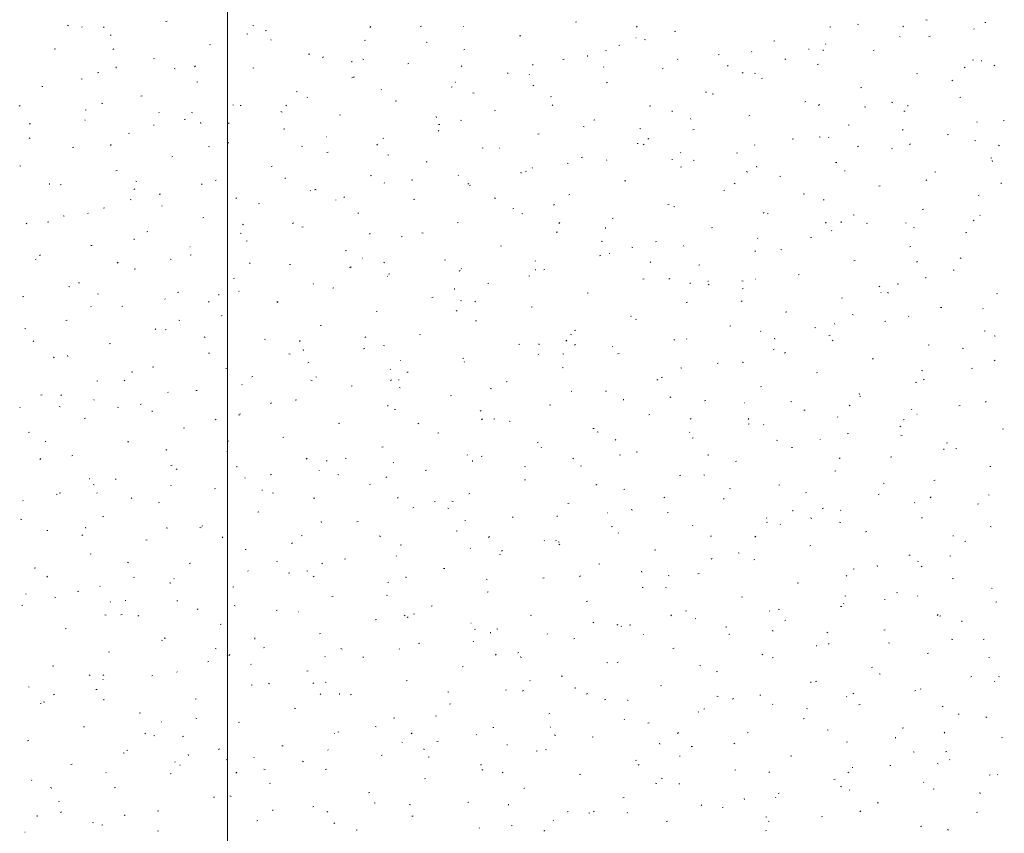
# Model space of a CAD drawing. Extents: x -740 to 300, y 62 to 1112.
# Tile 113 of 187: x -472 to -388, y 904 to 974. Entities that reach past the tile are written whole.
import ezdxf
from ezdxf.lldxf.tags import DXFTag

# ---------------------------------------------------------------- set-up
doc = ezdxf.new("R2010")
doc.units = 0
doc.layers.get('0').update_dxf_attribs({"lineweight": 13})
doc.layers.add('60- 61 allgemeine Ausstattung- 4 Terrassen', color=9, linetype='Continuous', lineweight=9, true_color=0x808080)
doc.layers.add('70 -71 Achsen- 1 Gebäudeachsen', color=7, linetype='STRICHPUNKT2-A06CPVBCL0', lineweight=18)
tags = doc.linetypes.add('STRICHPUNKT2-A06CPVBCL0', pattern=[12.7, 6.35, -3.175, 0, -3.175]).pattern_tags.tags
tags[10:11] = [DXFTag(74, 4), DXFTag(75, 0), DXFTag(340, '0'), DXFTag(46, 0.0), DXFTag(50, 0.0), DXFTag(44, 0.0), DXFTag(45, 0.0)]
tags[8:9] = [DXFTag(74, 4), DXFTag(75, 0), DXFTag(340, '0'), DXFTag(46, 0.0), DXFTag(50, 0.0), DXFTag(44, 0.0), DXFTag(45, 0.0)]
tags[6:7] = [DXFTag(74, 4), DXFTag(75, 0), DXFTag(340, '0'), DXFTag(46, 0.0), DXFTag(50, 0.0), DXFTag(44, 0.0), DXFTag(45, 0.0)]
tags[4:5] = [DXFTag(74, 4), DXFTag(75, 0), DXFTag(340, '0'), DXFTag(46, 0.0), DXFTag(50, 0.0), DXFTag(44, 0.0), DXFTag(45, 0.0)]

# ---------------------------------------------------------------- blocks, each defined once
blk = doc.blocks.new('Referenz-A06CPVBEL0')
at = {"layer": '60- 61 allgemeine Ausstattung- 4 Terrassen', "color": 0}
for p, q in [((-468.024, 973.117), (-467.932, 973.08)), ((-466.759, 972.956), (-466.792, 972.992)), ((-464.871, 972.984), (-464.943, 972.917)), ((-459.601, 973.451), (-459.506, 973.475)), ((-452.191, 973.106), (-452.097, 973.078)), ((-442.1, 973.008), (-442.172, 972.941)), ((-437.864, 973.018), (-437.768, 973.042)), ((-434.212, 973.017), (-434.168, 973.015)), ((-424.608, 973.398), (-424.512, 973.421)), ((-419.329, 973.032), (-419.401, 972.965)), ((-402.87, 972.965), (-402.775, 972.989)), ((-400.502, 973.213), (-400.41, 973.176)), ((-396.557, 973.056), (-396.629, 972.989)), ((-394.646, 973.585), (-394.552, 973.556)), ((-390.531, 972.784), (-390.564, 972.821)), ((-389.614, 973.344), (-389.519, 973.368)), ((-464.376, 972.26), (-464.281, 972.284)), ((-452.694, 972.399), (-452.603, 972.362)), ((-451.12, 972.639), (-451.024, 972.663)), ((-429.383, 972.207), (-429.287, 972.231)), ((-419.449, 972.043), (-419.404, 972.04)), ((-416.127, 972.586), (-416.031, 972.61)), ((-396.862, 972.135), (-396.895, 972.172)), ((-394.389, 972.154), (-394.294, 972.178)), ((-455.895, 971.449), (-455.8, 971.473)), ((-450.626, 971.897), (-450.61, 971.856)), ((-442.639, 971.828), (-442.543, 971.852)), ((-437.365, 971.681), (-437.273, 971.644)), ((-420.902, 971.396), (-420.806, 971.419)), ((-418.712, 971.907), (-418.618, 971.878)), ((-407.646, 971.775), (-407.55, 971.799)), ((-403.193, 971.486), (-403.226, 971.522)), ((-469.151, 971.07), (-469.056, 971.093)), ((-464.069, 971.101), (-464.149, 971.044)), ((-447.414, 970.637), (-447.318, 970.661)), ((-446.137, 970.432), (-446.218, 970.376)), ((-434.158, 971.016), (-434.062, 971.04)), ((-423.571, 970.447), (-423.581, 970.536)), ((-422.035, 970.962), (-421.944, 970.925)), ((-412.421, 970.584), (-412.325, 970.608)), ((-409.524, 970.836), (-409.557, 970.873)), ((-404.685, 971.069), (-404.64, 971.066)), ((-403.427, 970.938), (-403.437, 971.026)), ((-399.164, 970.963), (-399.069, 970.987)), ((-463.86, 969.467), (-463.869, 969.555)), ((-460.67, 970.258), (-460.575, 970.282)), ((-457.085, 969.64), (-457.157, 969.572)), ((-452.189, 969.447), (-452.094, 969.471)), ((-443.716, 969.957), (-443.725, 970.045)), ((-442.779, 970.229), (-442.685, 970.2)), ((-438.933, 969.826), (-438.837, 969.85)), ((-434.313, 969.664), (-434.385, 969.597)), ((-428.205, 969.764), (-428.286, 969.707)), ((-425.677, 970.205), (-425.581, 970.229)), ((-422.187, 969.538), (-422.219, 969.574)), ((-415.855, 970.187), (-415.888, 970.224)), ((-411.542, 969.688), (-411.614, 969.621)), ((-406.705, 970.244), (-406.614, 970.207)), ((-403.94, 969.773), (-403.844, 969.797)), ((-391.376, 969.526), (-391.285, 969.489)), ((-390.683, 970.152), (-390.588, 970.176)), ((-389.921, 970.095), (-389.877, 970.092)), ((-388.771, 969.712), (-388.843, 969.645)), ((-465.445, 969.068), (-465.35, 969.091)), ((-458.898, 969.43), (-458.807, 969.393)), ((-443.708, 968.635), (-443.612, 968.659)), ((-443.568, 968.712), (-443.477, 968.675)), ((-430.452, 969.014), (-430.356, 969.038)), ((-428.518, 968.888), (-428.551, 968.925)), ((-417.196, 969.394), (-417.1, 969.417)), ((-410.274, 969.096), (-410.354, 969.039)), ((-409.3, 969.029), (-409.206, 969)), ((-395.458, 968.961), (-395.363, 968.985)), ((-470.22, 967.877), (-470.125, 967.901)), ((-466.845, 968.551), (-466.751, 968.522)), ((-456.964, 968.256), (-456.869, 968.28)), ((-435.227, 967.824), (-435.131, 967.848)), ((-434.849, 968.239), (-434.882, 968.275)), ((-428.239, 967.994), (-428.148, 967.957)), ((-421.971, 968.203), (-421.875, 968.227)), ((-408.715, 968.582), (-408.619, 968.606)), ((-400.234, 967.771), (-400.138, 967.795)), ((-392.342, 968.427), (-392.422, 968.371)), ((-461.739, 967.066), (-461.644, 967.089)), ((-448.483, 967.445), (-448.388, 967.469)), ((-447.511, 966.94), (-447.544, 966.977)), ((-441.18, 967.59), (-441.213, 967.626)), ((-433.366, 967.351), (-433.272, 967.322)), ((-426.746, 967.012), (-426.65, 967.036)), ((-413.49, 967.392), (-413.394, 967.415)), ((-412.909, 967.275), (-412.818, 967.238)), ((-391.752, 966.959), (-391.657, 966.983)), ((-472.07, 966.271), (-472.142, 966.204)), ((-465.102, 966.461), (-465.01, 966.424)), ((-453.842, 966.291), (-453.875, 966.327)), ((-453.258, 966.254), (-453.163, 966.278)), ((-449.298, 966.295), (-449.37, 966.228)), ((-440.002, 966.633), (-439.906, 966.657)), ((-426.527, 966.32), (-426.599, 966.252)), ((-418.265, 966.201), (-418.169, 966.225)), ((-405.009, 966.58), (-404.913, 966.604)), ((-403.756, 966.344), (-403.828, 966.277)), ((-399.887, 966.151), (-399.793, 966.123)), ((-397.58, 966.557), (-397.488, 966.52)), ((-396.198, 966.207), (-396.208, 966.295)), ((-466.514, 965.875), (-466.419, 965.899)), ((-460.174, 965.641), (-460.206, 965.678)), ((-457.433, 965.673), (-457.339, 965.644)), ((-449.772, 965.743), (-449.681, 965.706)), ((-444.777, 965.443), (-444.682, 965.467)), ((-436.486, 965.226), (-436.496, 965.314)), ((-431.521, 965.822), (-431.425, 965.846)), ((-416.342, 965.717), (-416.352, 965.805)), ((-409.784, 965.39), (-409.688, 965.413)), ((-396.528, 965.769), (-396.432, 965.793)), ((-471.289, 964.685), (-471.194, 964.708)), ((-466.505, 964.992), (-466.538, 965.029)), ((-460.655, 964.576), (-460.611, 964.573)), ((-458.033, 965.064), (-457.938, 965.087)), ((-456.631, 964.736), (-456.64, 964.824)), ((-454.2, 964.787), (-454.28, 964.73)), ((-436.296, 964.631), (-436.2, 964.655)), ((-434.443, 965.025), (-434.351, 964.988)), ((-423.954, 964.473), (-423.86, 964.445)), ((-423.04, 965.01), (-422.944, 965.034)), ((-414.758, 965.15), (-414.742, 965.109)), ((-401.303, 964.578), (-401.207, 964.602)), ((-390.276, 964.821), (-390.309, 964.857)), ((-388.046, 964.957), (-387.951, 964.981)), ((-462.808, 963.873), (-462.713, 963.897)), ((-449.552, 964.252), (-449.457, 964.276)), ((-445.892, 963.602), (-445.847, 963.599)), ((-436.268, 964.118), (-436.348, 964.062)), ((-427.815, 963.82), (-427.719, 963.844)), ((-419.113, 964.306), (-419.022, 964.27)), ((-414.559, 964.199), (-414.463, 964.223)), ((-403.783, 963.588), (-403.692, 963.551)), ((-396.607, 964.171), (-396.64, 964.208)), ((-392.822, 963.767), (-392.726, 963.791)), ((-471.305, 963.493), (-471.214, 963.456)), ((-464.283, 962.927), (-464.355, 962.86)), ((-455.976, 962.774), (-455.885, 962.737)), ((-454.327, 963.062), (-454.232, 963.085)), ((-448.02, 962.795), (-447.926, 962.766)), ((-441.512, 962.951), (-441.584, 962.884)), ((-441.071, 963.441), (-440.976, 963.465)), ((-419.334, 963.008), (-419.238, 963.032)), ((-418.74, 962.975), (-418.812, 962.908)), ((-418.336, 963.45), (-418.417, 963.394)), ((-409.269, 962.873), (-409.302, 962.909)), ((-406.078, 963.388), (-405.982, 963.411)), ((-402.938, 963.522), (-402.971, 963.558)), ((-400.404, 962.782), (-400.485, 962.725)), ((-395.969, 963), (-396.041, 962.932)), ((-390.475, 963.274), (-390.381, 963.245)), ((-388.454, 962.87), (-388.363, 962.833)), ((-467.583, 962.683), (-467.488, 962.706)), ((-459.102, 961.871), (-459.007, 961.895)), ((-445.846, 962.25), (-445.751, 962.274)), ((-440.646, 962.056), (-440.555, 962.019)), ((-432.59, 962.629), (-432.494, 962.653)), ((-431.128, 962.628), (-431.084, 962.625)), ((-415.601, 962.223), (-415.634, 962.26)), ((-410.853, 962.197), (-410.757, 962.221)), ((-397.597, 962.576), (-397.501, 962.6)), ((-472.087, 961.117), (-471.993, 961.088)), ((-450.621, 961.06), (-450.526, 961.083)), ((-437.365, 961.439), (-437.27, 961.463)), ((-425.317, 961.338), (-425.225, 961.301)), ((-424.109, 961.818), (-424.013, 961.842)), ((-421.932, 961.574), (-421.965, 961.61)), ((-416.364, 961.654), (-416.32, 961.651)), ((-414.541, 961.596), (-414.447, 961.567)), ((-409.113, 960.986), (-409.123, 961.074)), ((-402.372, 961.386), (-402.276, 961.409)), ((-389.116, 961.765), (-389.02, 961.789)), ((-388.969, 961.476), (-388.978, 961.564)), ((-463.877, 960.681), (-463.782, 960.704)), ((-442.14, 960.248), (-442.045, 960.272)), ((-434.594, 960.275), (-434.627, 960.312)), ((-429.257, 960.495), (-429.267, 960.584)), ((-428.884, 960.627), (-428.788, 960.651)), ((-428.263, 960.924), (-428.296, 960.961)), ((-415.628, 961.006), (-415.532, 961.03)), ((-409.987, 960.619), (-409.896, 960.583)), ((-407.147, 960.195), (-407.051, 960.219)), ((-401.6, 960.68), (-401.556, 960.677)), ((-393.891, 960.574), (-393.795, 960.598)), ((-469.546, 959.515), (-469.555, 959.603)), ((-468.652, 959.49), (-468.557, 959.514)), ((-462.18, 959.806), (-462.088, 959.769)), ((-456.497, 959.583), (-456.569, 959.516)), ((-455.396, 959.869), (-455.301, 959.893)), ((-449.401, 960.005), (-449.411, 960.093)), ((-440.925, 959.626), (-440.958, 959.662)), ((-438.608, 959.918), (-438.514, 959.889)), ((-433.725, 959.607), (-433.797, 959.54)), ((-433.659, 959.437), (-433.564, 959.461)), ((-420.403, 959.816), (-420.307, 959.84)), ((-410.954, 959.631), (-411.026, 959.564)), ((-398.666, 959.384), (-398.57, 959.407)), ((-394.658, 959.901), (-394.566, 959.864)), ((-388.183, 959.655), (-388.255, 959.588)), ((-462.262, 959.141), (-462.343, 959.085)), ((-460.171, 958.679), (-460.076, 958.702)), ((-447.256, 958.976), (-447.289, 959.013)), ((-446.915, 959.058), (-446.82, 959.081)), ((-446.85, 959.087), (-446.759, 959.05)), ((-425.178, 958.625), (-425.082, 958.649)), ((-411.922, 959.004), (-411.826, 959.028)), ((-405.129, 958.718), (-405.035, 958.689)), ((-390.185, 958.572), (-390.089, 958.596)), ((-462.674, 958.24), (-462.58, 958.211)), ((-459.919, 957.678), (-459.952, 957.714)), ((-453.588, 958.327), (-453.621, 958.364)), ((-451.69, 957.867), (-451.595, 957.891)), ((-445.096, 958.208), (-445.079, 958.167)), ((-444.33, 958.473), (-444.411, 958.417)), ((-438.434, 958.246), (-438.339, 958.27)), ((-431.52, 958.369), (-431.429, 958.332)), ((-426.399, 957.805), (-426.479, 957.748)), ((-416.697, 957.814), (-416.601, 957.838)), ((-403.441, 958.193), (-403.345, 958.217)), ((-468.383, 956.837), (-468.292, 956.8)), ((-466.25, 957.028), (-466.283, 957.065)), ((-464.946, 957.488), (-464.851, 957.512)), ((-443.209, 957.056), (-443.114, 957.079)), ((-429.953, 957.435), (-429.858, 957.459)), ((-429.195, 957.04), (-429.101, 957.011)), ((-416.191, 957.651), (-416.1, 957.614)), ((-408.467, 957.136), (-408.547, 957.08)), ((-408.216, 957.002), (-408.12, 957.026)), ((-400.861, 956.932), (-400.77, 956.895)), ((-394.96, 957.382), (-394.864, 957.405)), ((-390.021, 956.857), (-390.054, 956.893)), ((-471.482, 956.214), (-471.554, 956.147)), ((-469.722, 956.297), (-469.626, 956.321)), ((-456.465, 956.677), (-456.37, 956.7)), ((-453.054, 956.118), (-452.963, 956.082)), ((-448.71, 956.239), (-448.782, 956.171)), ((-434.728, 956.244), (-434.633, 956.268)), ((-425.939, 956.263), (-426.011, 956.196)), ((-421.472, 956.623), (-421.376, 956.647)), ((-403.167, 956.287), (-403.239, 956.22)), ((-401.884, 956.255), (-401.893, 956.343)), ((-399.735, 956.191), (-399.639, 956.215)), ((-396.352, 956.207), (-396.385, 956.244)), ((-390.535, 956.468), (-390.616, 956.412)), ((-461.24, 955.486), (-461.145, 955.51)), ((-453.262, 955.362), (-453.168, 955.333)), ((-447.984, 955.865), (-447.889, 955.889)), ((-442.172, 955.274), (-442.182, 955.362)), ((-437.724, 955.4), (-437.633, 955.363)), ((-426.247, 955.433), (-426.152, 955.457)), ((-422.028, 955.765), (-422.038, 955.853)), ((-412.991, 955.812), (-412.895, 955.836)), ((-402.684, 955.558), (-402.716, 955.595)), ((-395.716, 955.84), (-395.622, 955.811)), ((-391.254, 955.38), (-391.158, 955.403)), ((-466.016, 954.295), (-465.92, 954.319)), ((-462.316, 954.784), (-462.326, 954.872)), ((-452.759, 954.675), (-452.664, 954.698)), ((-439.503, 955.054), (-439.408, 955.077)), ((-422.395, 954.682), (-422.303, 954.645)), ((-417.766, 954.621), (-417.67, 954.645)), ((-409.015, 954.909), (-409.048, 954.945)), ((-404.51, 955.001), (-404.414, 955.024)), ((-470.325, 953.496), (-470.405, 953.439)), ((-457.571, 954.186), (-457.527, 954.183)), ((-457.534, 953.484), (-457.439, 953.508)), ((-444.278, 953.863), (-444.183, 953.887)), ((-431.022, 954.242), (-430.927, 954.266)), ((-421.677, 953.61), (-421.71, 953.647)), ((-419.783, 954.162), (-419.689, 954.133)), ((-415.346, 954.259), (-415.379, 954.296)), ((-409.285, 953.81), (-409.189, 953.834)), ((-407.065, 953.964), (-406.974, 953.927)), ((-396.029, 954.189), (-395.933, 954.213)), ((-470.791, 953.105), (-470.695, 953.129)), ((-463.695, 952.87), (-463.767, 952.803)), ((-459.258, 953.15), (-459.166, 953.113)), ((-452.393, 952.828), (-452.473, 952.771)), ((-449.053, 952.673), (-448.958, 952.696)), ((-442.807, 953.212), (-442.763, 953.209)), ((-440.924, 952.894), (-440.996, 952.827)), ((-435.797, 953.052), (-435.702, 953.076)), ((-428.008, 952.961), (-428.041, 952.997)), ((-422.541, 953.431), (-422.446, 953.455)), ((-418.152, 952.919), (-418.224, 952.851)), ((-414.06, 952.619), (-413.964, 952.643)), ((-400.804, 952.999), (-400.708, 953.022)), ((-395.381, 952.943), (-395.453, 952.876)), ((-391.735, 953.245), (-391.644, 953.208)), ((-462.31, 952.293), (-462.214, 952.317)), ((-443.928, 952.431), (-443.837, 952.394)), ((-443.849, 952.484), (-443.755, 952.455)), ((-440.572, 951.861), (-440.477, 951.885)), ((-434.461, 952.159), (-434.542, 952.103)), ((-434.339, 952.311), (-434.372, 952.348)), ((-428.043, 952.238), (-427.999, 952.235)), ((-427.316, 952.24), (-427.221, 952.264)), ((-405.579, 951.808), (-405.483, 951.832)), ((-392.323, 952.187), (-392.227, 952.211)), ((-467.085, 951.103), (-466.989, 951.127)), ((-453.828, 951.482), (-453.733, 951.506)), ((-447.002, 951.013), (-447.035, 951.049)), ((-440.671, 951.662), (-440.703, 951.699)), ((-432.091, 951.05), (-431.996, 951.074)), ((-428.598, 951.713), (-428.507, 951.676)), ((-418.835, 951.429), (-418.74, 951.453)), ((-416.529, 951.491), (-416.61, 951.435)), ((-414.799, 951.034), (-414.808, 951.122)), ((-413.28, 951.264), (-413.235, 951.261)), ((-413.269, 950.995), (-413.178, 950.958)), ((-410.371, 951.285), (-410.276, 951.256)), ((-409.228, 951.461), (-409.211, 951.42)), ((-397.098, 950.997), (-397.002, 951.02)), ((-394.655, 951.524), (-394.664, 951.612)), ((-467.916, 950.806), (-467.822, 950.777)), ((-465.461, 950.181), (-465.37, 950.144)), ((-458.604, 950.291), (-458.508, 950.315)), ((-455.087, 950.053), (-455.097, 950.141)), ((-453.333, 950.363), (-453.366, 950.4)), ((-445.347, 950.671), (-445.252, 950.694)), ((-434.943, 950.543), (-434.952, 950.632)), ((-423.61, 950.238), (-423.515, 950.262)), ((-410.354, 950.617), (-410.258, 950.641)), ((-398.598, 950.823), (-398.678, 950.766)), ((-398.516, 950.29), (-398.472, 950.287)), ((-397.939, 950.276), (-397.848, 950.24)), ((-388.617, 950.185), (-388.521, 950.209)), ((-471.86, 949.912), (-471.764, 949.936)), ((-459.664, 949.714), (-459.697, 949.751)), ((-455.909, 949.526), (-455.981, 949.459)), ((-450.132, 949.463), (-450.04, 949.426)), ((-450.122, 949.48), (-450.027, 949.504)), ((-436.866, 949.859), (-436.771, 949.883)), ((-434.437, 949.607), (-434.343, 949.578)), ((-433.137, 949.55), (-433.209, 949.483)), ((-415.129, 949.427), (-415.034, 949.451)), ((-410.366, 949.574), (-410.438, 949.507)), ((-401.873, 949.806), (-401.777, 949.83)), ((-465.995, 949.065), (-466.028, 949.101)), ((-463.379, 949.101), (-463.283, 949.125)), ((-441.641, 948.669), (-441.546, 948.692)), ((-434.802, 948.744), (-434.711, 948.707)), ((-428.385, 949.048), (-428.29, 949.072)), ((-406.648, 948.615), (-406.552, 948.639)), ((-393.392, 948.995), (-393.296, 949.018)), ((-389.766, 948.893), (-389.799, 948.93)), ((-468.154, 947.91), (-468.058, 947.934)), ((-458.503, 947.929), (-458.409, 947.9)), ((-454.898, 948.289), (-454.802, 948.313)), ((-433.16, 947.857), (-433.065, 947.881)), ((-419.904, 948.236), (-419.809, 948.26)), ((-419.473, 948.026), (-419.381, 947.989)), ((-402.429, 947.594), (-402.462, 947.631)), ((-400.958, 948.407), (-400.864, 948.378)), ((-398.167, 947.804), (-398.071, 947.828)), ((-396.098, 948.244), (-396.13, 948.28)), ((-471.665, 947.212), (-471.574, 947.175)), ((-460.455, 947.182), (-460.536, 947.126)), ((-459.673, 947.099), (-459.577, 947.123)), ((-446.416, 947.478), (-446.321, 947.502)), ((-425.025, 946.729), (-424.93, 946.7)), ((-424.679, 947.046), (-424.584, 947.07)), ((-411.423, 947.425), (-411.328, 947.449)), ((-408.76, 946.945), (-408.793, 946.982)), ((-404.143, 947.308), (-404.052, 947.271)), ((-389.686, 946.993), (-389.59, 947.016)), ((-470.893, 946.158), (-470.965, 946.091)), ((-464.448, 945.908), (-464.352, 945.932)), ((-456.335, 946.494), (-456.244, 946.457)), ((-451.192, 946.287), (-451.096, 946.311)), ((-448.122, 946.182), (-448.194, 946.115)), ((-442.524, 946.514), (-442.604, 946.457)), ((-437.935, 946.667), (-437.84, 946.69)), ((-427.714, 945.813), (-427.723, 945.901)), ((-425.351, 946.206), (-425.423, 946.139)), ((-416.198, 946.234), (-416.103, 946.258)), ((-415.091, 946.296), (-415.124, 946.332)), ((-407.57, 946.303), (-407.579, 946.391)), ((-402.942, 946.613), (-402.846, 946.637)), ((-402.579, 946.23), (-402.651, 946.163)), ((-388.813, 946.589), (-388.722, 946.553)), ((-455.967, 945.097), (-455.871, 945.121)), ((-449.091, 945.051), (-448.997, 945.022)), ((-447.858, 945.322), (-447.867, 945.41)), ((-442.71, 945.476), (-442.615, 945.5)), ((-441.006, 945.776), (-440.915, 945.739)), ((-429.454, 945.855), (-429.359, 945.879)), ((-425.676, 945.057), (-425.585, 945.02)), ((-424.592, 945.846), (-424.672, 945.789)), ((-421.422, 945.646), (-421.455, 945.683)), ((-420.973, 945.044), (-420.878, 945.068)), ((-407.717, 945.423), (-407.622, 945.447)), ((-406.66, 945.177), (-406.741, 945.121)), ((-394.461, 945.802), (-394.365, 945.826)), ((-391.546, 945.529), (-391.451, 945.5)), ((-469.25, 944.771), (-469.206, 944.768)), ((-469.223, 944.718), (-469.127, 944.742)), ((-468.002, 944.832), (-468.012, 944.92)), ((-447.486, 944.285), (-447.39, 944.309)), ((-439.565, 944.519), (-439.548, 944.478)), ((-434.229, 944.665), (-434.134, 944.688)), ((-434.085, 944.348), (-434.118, 944.384)), ((-427.753, 944.997), (-427.786, 945.033)), ((-412.492, 944.232), (-412.397, 944.256)), ((-410.347, 944.339), (-410.255, 944.302)), ((-399.236, 944.611), (-399.14, 944.635)), ((-388.728, 944.509), (-388.809, 944.453)), ((-462.539, 943.525), (-462.448, 943.488)), ((-460.742, 943.906), (-460.646, 943.93)), ((-454.487, 943.797), (-454.442, 943.794)), ((-440.416, 943.698), (-440.449, 943.735)), ((-439.004, 943.474), (-438.909, 943.498)), ((-425.748, 943.853), (-425.653, 943.877)), ((-415.612, 943.851), (-415.518, 943.822)), ((-404.011, 943.421), (-403.916, 943.445)), ((-395.017, 943.621), (-394.926, 943.584)), ((-390.755, 943.8), (-390.659, 943.824)), ((-465.517, 942.716), (-465.421, 942.74)), ((-463.107, 942.813), (-463.179, 942.746)), ((-452.261, 943.095), (-452.165, 943.119)), ((-447.21, 942.807), (-447.118, 942.77)), ((-446.747, 943.049), (-446.78, 943.085)), ((-440.336, 942.838), (-440.408, 942.77)), ((-439.723, 942.823), (-439.679, 942.82)), ((-430.523, 942.663), (-430.428, 942.686)), ((-417.564, 942.862), (-417.636, 942.795)), ((-417.267, 943.042), (-417.172, 943.066)), ((-395.53, 942.609), (-395.434, 942.633)), ((-394.793, 942.886), (-394.865, 942.819)), ((-459.409, 941.75), (-459.442, 941.787)), ((-457.036, 941.904), (-456.94, 941.928)), ((-453.078, 942.4), (-453.111, 942.436)), ((-443.78, 942.283), (-443.684, 942.307)), ((-439.679, 942.173), (-439.584, 942.144)), ((-431.88, 942.088), (-431.789, 942.052)), ((-424.959, 941.849), (-424.915, 941.846)), ((-422.042, 941.851), (-421.947, 941.875)), ((-408.786, 942.23), (-408.691, 942.254)), ((-470.292, 941.525), (-470.196, 941.549)), ((-468.518, 941.537), (-468.599, 941.48)), ((-465.74, 941.101), (-465.773, 941.137)), ((-450.586, 940.868), (-450.667, 940.812)), ((-448.555, 941.093), (-448.459, 941.117)), ((-435.298, 941.472), (-435.203, 941.496)), ((-420.485, 941.082), (-420.494, 941.17)), ((-416.55, 941.37), (-416.459, 941.333)), ((-413.561, 941.04), (-413.466, 941.064)), ((-410.195, 940.875), (-410.151, 940.872)), ((-406.2, 940.974), (-406.106, 940.945)), ((-400.341, 941.572), (-400.35, 941.66)), ((-400.305, 941.419), (-400.21, 941.443)), ((-389.512, 940.929), (-389.545, 940.966)), ((-472.072, 940.451), (-472.105, 940.488)), ((-468.743, 940.556), (-468.652, 940.519)), ((-463.745, 940.495), (-463.651, 940.466)), ((-461.811, 940.714), (-461.715, 940.738)), ((-460.773, 940.101), (-460.782, 940.189)), ((-440.629, 940.591), (-440.638, 940.679)), ((-440.074, 940.281), (-439.978, 940.305)), ((-432.654, 940.2), (-432.735, 940.144)), ((-426.817, 940.661), (-426.722, 940.684)), ((-405.08, 940.228), (-404.985, 940.252)), ((-401.221, 940.652), (-401.13, 940.615)), ((-395.843, 940.28), (-395.876, 940.316)), ((-391.824, 940.607), (-391.728, 940.631)), ((-466.586, 939.523), (-466.49, 939.547)), ((-455.32, 939.469), (-455.392, 939.402)), ((-453.413, 939.838), (-453.322, 939.801)), ((-453.33, 939.902), (-453.234, 939.926)), ((-432.549, 939.493), (-432.621, 939.426)), ((-431.592, 939.47), (-431.497, 939.494)), ((-430.266, 939.296), (-430.172, 939.267)), ((-418.336, 939.849), (-418.241, 939.873)), ((-414.723, 939.532), (-414.803, 939.475)), ((-409.778, 939.518), (-409.85, 939.45)), ((-402.174, 939.631), (-402.207, 939.667)), ((-396.599, 939.417), (-396.504, 939.441)), ((-395.431, 939.901), (-395.387, 939.898)), ((-471.361, 938.333), (-471.265, 938.356)), ((-458.105, 938.712), (-458.009, 938.736)), ((-444.849, 939.091), (-444.753, 939.115)), ((-438.084, 939.12), (-437.993, 939.083)), ((-423.111, 938.659), (-423.016, 938.682)), ((-422.754, 938.401), (-422.663, 938.365)), ((-414.836, 938.332), (-414.869, 938.368)), ((-409.855, 939.038), (-409.76, 939.062)), ((-408.505, 938.981), (-408.538, 939.018)), ((-396.791, 938.864), (-396.871, 938.807)), ((-388.118, 938.605), (-388.022, 938.629)), ((-469.902, 937.577), (-469.886, 937.536)), ((-462.88, 937.521), (-462.784, 937.545)), ((-454.333, 937.617), (-454.238, 937.589)), ((-449.624, 937.9), (-449.528, 937.924)), ((-436.368, 938.279), (-436.272, 938.303)), ((-427.886, 937.468), (-427.791, 937.492)), ((-421.167, 937.683), (-421.2, 937.719)), ((-414.63, 937.847), (-414.535, 937.871)), ((-407.425, 937.683), (-407.333, 937.646)), ((-403.697, 937.772), (-403.68, 937.731)), ((-401.374, 938.226), (-401.279, 938.25)), ((-396.787, 938.096), (-396.693, 938.067)), ((-459.617, 936.869), (-459.526, 936.832)), ((-454.399, 936.71), (-454.303, 936.734)), ((-441.143, 937.089), (-441.047, 937.113)), ((-427.499, 937.033), (-427.532, 937.07)), ((-419.405, 936.657), (-419.31, 936.68)), ((-406.149, 937.036), (-406.054, 937.06)), ((-393.112, 936.841), (-393.121, 936.929)), ((-392.893, 937.415), (-392.798, 937.439)), ((-392.095, 936.965), (-392.004, 936.928)), ((-470.305, 936.101), (-470.377, 936.034)), ((-467.655, 936.331), (-467.559, 936.354)), ((-447.534, 936.125), (-447.606, 936.058)), ((-445.918, 935.898), (-445.822, 935.922)), ((-444.288, 936.151), (-444.196, 936.114)), ((-433.83, 936.384), (-433.863, 936.42)), ((-433.4, 935.861), (-433.409, 935.949)), ((-432.662, 936.277), (-432.566, 936.301)), ((-424.763, 936.149), (-424.834, 936.082)), ((-420.854, 936.418), (-420.76, 936.389)), ((-413.256, 936.351), (-413.265, 936.439)), ((-410.924, 935.845), (-410.829, 935.869)), ((-401.991, 936.173), (-402.063, 936.106)), ((-397.668, 936.224), (-397.573, 936.248)), ((-459.174, 935.519), (-459.078, 935.543)), ((-458.649, 935.223), (-458.729, 935.167)), ((-453.544, 935.37), (-453.553, 935.458)), ((-446.492, 935.085), (-446.525, 935.122)), ((-440.161, 935.734), (-440.194, 935.771)), ((-437.437, 935.087), (-437.341, 935.111)), ((-428.958, 935.433), (-428.867, 935.396)), ((-424.18, 935.466), (-424.085, 935.49)), ((-402.443, 935.034), (-402.348, 935.058)), ((-389.187, 935.413), (-389.092, 935.437)), ((-466.166, 934.381), (-466.122, 934.378)), ((-463.949, 934.329), (-463.853, 934.352)), ((-452.823, 934.436), (-452.856, 934.472)), ((-450.693, 934.708), (-450.597, 934.732)), ((-444.92, 934.74), (-444.826, 934.711)), ((-440.717, 934.555), (-440.798, 934.498)), ((-428.956, 934.275), (-428.86, 934.299)), ((-415.699, 934.655), (-415.604, 934.678)), ((-413.628, 934.714), (-413.537, 934.677)), ((-393.962, 934.222), (-393.867, 934.246)), ((-465.821, 933.9), (-465.73, 933.864)), ((-459.154, 933.786), (-459.187, 933.823)), ((-455.468, 933.517), (-455.372, 933.541)), ((-451.402, 933.407), (-451.358, 933.404)), ((-442.212, 933.896), (-442.116, 933.92)), ((-422.785, 933.886), (-422.866, 933.83)), ((-420.474, 933.464), (-420.379, 933.488)), ((-411.441, 933.54), (-411.347, 933.511)), ((-407.218, 933.843), (-407.123, 933.867)), ((-398.299, 933.996), (-398.208, 933.959)), ((-471.817, 932.488), (-471.85, 932.524)), ((-468.987, 933.062), (-468.893, 933.033)), ((-468.724, 933.138), (-468.628, 933.162)), ((-465.486, 933.137), (-465.519, 933.174)), ((-462.519, 932.757), (-462.591, 932.69)), ((-450.491, 933.182), (-450.4, 933.145)), ((-446.987, 932.706), (-446.891, 932.73)), ((-439.747, 932.781), (-439.819, 932.714)), ((-436.638, 932.433), (-436.594, 932.43)), ((-435.162, 932.464), (-435.07, 932.427)), ((-433.731, 933.085), (-433.635, 933.109)), ((-416.976, 932.805), (-417.048, 932.738)), ((-411.993, 932.653), (-411.898, 932.676)), ((-404.853, 933.218), (-404.934, 933.162)), ((-398.737, 933.032), (-398.642, 933.056)), ((-394.205, 932.829), (-394.277, 932.762)), ((-389.257, 932.965), (-389.29, 933.002)), ((-460.243, 932.327), (-460.147, 932.35)), ((-438.506, 931.894), (-438.41, 931.918)), ((-435.508, 931.862), (-435.414, 931.833)), ((-425.25, 932.273), (-425.154, 932.297)), ((-419.832, 931.746), (-419.741, 931.709)), ((-406.027, 931.62), (-406.036, 931.708)), ((-403.512, 931.841), (-403.417, 931.865)), ((-401.919, 931.667), (-401.952, 931.703)), ((-395.588, 932.316), (-395.621, 932.353)), ((-390.256, 932.22), (-390.161, 932.244)), ((-472.025, 930.932), (-471.933, 930.895)), ((-465.018, 931.136), (-464.922, 931.16)), ((-451.762, 931.515), (-451.666, 931.539)), ((-434.034, 930.83), (-434.018, 930.789)), ((-430.025, 931.083), (-429.929, 931.107)), ((-426.171, 931.13), (-426.18, 931.218)), ((-421.875, 931.459), (-421.83, 931.456)), ((-416.768, 931.462), (-416.673, 931.486)), ((-408.25, 931.017), (-408.283, 931.054)), ((-404.503, 931.027), (-404.411, 930.99)), ((-395.031, 931.03), (-394.936, 931.054)), ((-469.793, 929.946), (-469.698, 929.969)), ((-466.459, 930.149), (-466.468, 930.237)), ((-459.574, 930.184), (-459.48, 930.155)), ((-456.695, 930.213), (-456.604, 930.176)), ((-456.537, 930.325), (-456.441, 930.348)), ((-446.315, 930.639), (-446.324, 930.727)), ((-443.281, 930.704), (-443.185, 930.728)), ((-434.8, 929.892), (-434.704, 929.916)), ((-421.544, 930.271), (-421.448, 930.295)), ((-414.582, 930.368), (-414.614, 930.405)), ((-408.287, 930.651), (-408.192, 930.674)), ((-407.111, 930.485), (-407.067, 930.482)), ((-402.029, 930.662), (-401.935, 930.634)), ((-389.173, 930.309), (-389.082, 930.272)), ((-466.711, 929.578), (-466.792, 929.521)), ((-461.312, 929.134), (-461.216, 929.158)), ((-454.732, 929.412), (-454.804, 929.345)), ((-448.056, 929.513), (-447.96, 929.537)), ((-441.365, 929.495), (-441.274, 929.458)), ((-431.961, 929.437), (-432.033, 929.369)), ((-427.244, 929.069), (-427.277, 929.106)), ((-426.319, 929.081), (-426.223, 929.105)), ((-420.913, 929.719), (-420.946, 929.755)), ((-413.062, 929.46), (-412.967, 929.484)), ((-409.19, 929.461), (-409.261, 929.394)), ((-399.806, 929.839), (-399.711, 929.863)), ((-392.347, 929.511), (-392.303, 929.508)), ((-452.831, 928.323), (-452.735, 928.346)), ((-448.779, 928.909), (-448.86, 928.853)), ((-439.575, 928.702), (-439.479, 928.726)), ((-433.575, 928.42), (-433.608, 928.457)), ((-430.848, 928.241), (-430.928, 928.184)), ((-426.095, 928.984), (-426.001, 928.956)), ((-426.036, 928.777), (-425.945, 928.74)), ((-417.838, 928.269), (-417.742, 928.293)), ((-404.581, 928.649), (-404.486, 928.672)), ((-391.325, 929.028), (-391.23, 929.052)), ((-466.087, 927.944), (-465.992, 927.967)), ((-444.35, 927.511), (-444.254, 927.535)), ((-439.906, 927.771), (-439.939, 927.807)), ((-431.094, 927.89), (-430.998, 927.914)), ((-412.916, 927.573), (-412.997, 927.516)), ((-410.706, 928.058), (-410.615, 928.022)), ((-409.356, 927.458), (-409.261, 927.482)), ((-396.1, 927.837), (-396.005, 927.861)), ((-392.616, 927.785), (-392.522, 927.756)), ((-470.862, 926.753), (-470.767, 926.777)), ((-462.899, 927.245), (-462.808, 927.208)), ((-457.606, 927.132), (-457.51, 927.156)), ((-450.162, 927.306), (-450.068, 927.278)), ((-446.237, 927.121), (-446.27, 927.158)), ((-435.869, 926.7), (-435.773, 926.724)), ((-422.613, 927.079), (-422.517, 927.103)), ((-400.875, 926.647), (-400.78, 926.67)), ((-398.798, 926.889), (-398.807, 926.977)), ((-395.377, 927.34), (-395.285, 927.303)), ((-394.984, 926.904), (-395.065, 926.848)), ((-469.717, 926.044), (-469.789, 925.977)), ((-462.381, 925.942), (-462.286, 925.965)), ((-458.9, 925.823), (-458.933, 925.859)), ((-452.569, 926.472), (-452.601, 926.509)), ((-449.125, 926.321), (-449.029, 926.344)), ((-447.569, 926.526), (-447.478, 926.489)), ((-446.946, 926.068), (-447.018, 926.001)), ((-439.086, 925.908), (-439.095, 925.997)), ((-432.24, 925.808), (-432.148, 925.771)), ((-427.388, 925.888), (-427.292, 925.912)), ((-424.174, 926.092), (-424.246, 926.025)), ((-418.942, 926.399), (-418.951, 926.487)), ((-416.683, 926.107), (-416.589, 926.078)), ((-414.132, 926.267), (-414.036, 926.291)), ((-401.403, 926.117), (-401.475, 926.049)), ((-392.394, 925.835), (-392.299, 925.859)), ((-465.231, 925.173), (-465.264, 925.21)), ((-459.23, 925.418), (-459.239, 925.506)), ((-453.9, 925.13), (-453.804, 925.154)), ((-440.644, 925.509), (-440.548, 925.533)), ((-418.907, 925.077), (-418.811, 925.101)), ((-416.91, 925.09), (-416.819, 925.053)), ((-405.65, 925.456), (-405.555, 925.48)), ((-389.002, 925.002), (-389.035, 925.038)), ((-471.562, 924.524), (-471.595, 924.561)), ((-469.103, 924.276), (-469.011, 924.239)), ((-467.156, 924.751), (-467.061, 924.775)), ((-445.419, 924.319), (-445.323, 924.342)), ((-440.749, 924.429), (-440.655, 924.4)), ((-432.163, 924.698), (-432.067, 924.722)), ((-410.426, 924.266), (-410.33, 924.289)), ((-401.58, 924.371), (-401.489, 924.335)), ((-398.166, 924.083), (-398.15, 924.042)), ((-397.169, 924.645), (-397.074, 924.668)), ((-395.333, 924.352), (-395.366, 924.389)), ((-471.931, 923.56), (-471.836, 923.584)), ((-464.372, 923.889), (-464.355, 923.848)), ((-463.082, 923.991), (-463.037, 923.989)), ((-458.675, 923.94), (-458.58, 923.963)), ((-456.842, 923.264), (-456.923, 923.207)), ((-453.773, 923.558), (-453.682, 923.521)), ((-436.938, 923.507), (-436.842, 923.531)), ((-423.682, 923.886), (-423.586, 923.91)), ((-407.27, 923.229), (-407.176, 923.2)), ((-401.944, 923.454), (-401.849, 923.478)), ((-401.664, 923.703), (-401.697, 923.74)), ((-388.688, 923.833), (-388.593, 923.857)), ((-464.816, 922.751), (-464.722, 922.722)), ((-463.45, 922.749), (-463.355, 922.773)), ((-461.931, 922.7), (-462.003, 922.633)), ((-450.194, 923.128), (-450.098, 923.152)), ((-448.318, 923.017), (-448.273, 923.015)), ((-441.713, 922.317), (-441.617, 922.341)), ((-439.159, 922.724), (-439.231, 922.657)), ((-438.91, 922.596), (-438.991, 922.539)), ((-438.443, 922.839), (-438.352, 922.802)), ((-428.457, 922.696), (-428.361, 922.72)), ((-416.388, 922.748), (-416.46, 922.681)), ((-415.201, 923.075), (-415.105, 923.099)), ((-414.327, 922.404), (-414.36, 922.441)), ((-407.996, 923.054), (-408.029, 923.09)), ((-393.617, 922.772), (-393.688, 922.705)), ((-393.463, 922.643), (-393.368, 922.666)), ((-468.225, 921.558), (-468.13, 921.582)), ((-454.969, 921.938), (-454.874, 921.961)), ((-433.554, 922.043), (-433.51, 922.04)), ((-433.232, 921.505), (-433.136, 921.529)), ((-431.337, 921.551), (-431.243, 921.522)), ((-423.114, 922.121), (-423.023, 922.084)), ((-420.978, 921.927), (-421.059, 921.871)), ((-420.658, 921.755), (-420.691, 921.792)), ((-419.976, 921.884), (-419.88, 921.908)), ((-411.713, 921.668), (-411.722, 921.756)), ((-406.72, 922.264), (-406.624, 922.287)), ((-391.569, 922.158), (-391.578, 922.246)), ((-459.744, 920.747), (-459.649, 920.771)), ((-452.001, 920.687), (-452.01, 920.775)), ((-446.488, 921.126), (-446.392, 921.15)), ((-431.857, 921.178), (-431.866, 921.266)), ((-426.989, 921.106), (-427.022, 921.142)), ((-424.751, 920.694), (-424.655, 920.718)), ((-418.79, 921.069), (-418.746, 921.066)), ((-411.495, 921.073), (-411.399, 921.097)), ((-407.784, 921.403), (-407.693, 921.366)), ((-403.047, 921.259), (-403.127, 921.202)), ((-398.238, 921.452), (-398.143, 921.476)), ((-392.455, 920.684), (-392.363, 920.647)), ((-389.757, 920.641), (-389.662, 920.664)), ((-459.977, 920.589), (-459.885, 920.552)), ((-455.403, 919.873), (-455.309, 919.844)), ((-451.263, 919.936), (-451.168, 919.959)), ((-444.647, 919.87), (-444.556, 919.834)), ((-439.651, 919.807), (-439.684, 919.843)), ((-438.007, 920.315), (-437.911, 920.339)), ((-433.32, 920.456), (-433.353, 920.493)), ((-416.27, 919.882), (-416.174, 919.906)), ((-404.026, 920.095), (-403.982, 920.092)), ((-403.014, 920.262), (-402.918, 920.285)), ((-397.858, 920.351), (-397.764, 920.323)), ((-464.519, 919.556), (-464.424, 919.58)), ((-454.144, 919.356), (-454.216, 919.289)), ((-445.983, 919.158), (-446.016, 919.194)), ((-442.782, 919.124), (-442.686, 919.148)), ((-431.373, 919.38), (-431.445, 919.313)), ((-429.526, 919.503), (-429.43, 919.527)), ((-429.318, 919.152), (-429.226, 919.115)), ((-408.601, 919.404), (-408.673, 919.337)), ((-407.789, 919.071), (-407.693, 919.095)), ((-394.532, 919.45), (-394.437, 919.474)), ((-389.263, 919.121), (-389.218, 919.118)), ((-469.294, 918.366), (-469.199, 918.39)), ((-456.038, 918.745), (-455.943, 918.769)), ((-452.314, 918.508), (-452.347, 918.545)), ((-434.301, 918.313), (-434.205, 918.337)), ((-421.924, 918.673), (-421.83, 918.645)), ((-421.045, 918.692), (-420.949, 918.716)), ((-413.988, 918.434), (-413.897, 918.397)), ((-399.308, 918.26), (-399.212, 918.283)), ((-466.18, 917.62), (-466.089, 917.583)), ((-464.904, 917.618), (-464.985, 917.562)), ((-460.813, 917.554), (-460.718, 917.578)), ((-458.645, 917.859), (-458.678, 917.895)), ((-447.557, 917.934), (-447.462, 917.957)), ((-425.82, 917.501), (-425.724, 917.525)), ((-412.564, 917.88), (-412.468, 917.904)), ((-398.658, 917.716), (-398.567, 917.679)), ((-390.826, 917.448), (-390.731, 917.472)), ((-388.445, 917.474), (-388.351, 917.445)), ((-471.307, 916.56), (-471.34, 916.597)), ((-464.976, 917.21), (-465.009, 917.246)), ((-452.332, 916.743), (-452.237, 916.767)), ((-450.851, 916.902), (-450.76, 916.865)), ((-446.973, 916.95), (-447.053, 916.894)), ((-445.991, 916.995), (-445.897, 916.967)), ((-439.076, 917.122), (-438.98, 917.146)), ((-428.504, 917.142), (-428.487, 917.101)), ((-424.628, 916.447), (-424.637, 916.535)), ((-417.339, 916.69), (-417.243, 916.714)), ((-404.484, 916.937), (-404.493, 917.025)), ((-404.083, 917.069), (-403.987, 917.093)), ((-388.747, 917.038), (-388.78, 917.075)), ((-469.129, 915.987), (-469.201, 915.92)), ((-465.588, 916.364), (-465.493, 916.388)), ((-446.358, 916.011), (-446.43, 915.944)), ((-444.772, 915.956), (-444.781, 916.045)), ((-443.851, 915.932), (-443.756, 915.955)), ((-435.521, 916.183), (-435.43, 916.147)), ((-430.595, 916.311), (-430.499, 916.335)), ((-429.041, 916.282), (-429.122, 916.225)), ((-423.586, 916.036), (-423.658, 915.969)), ((-412.512, 915.796), (-412.418, 915.767)), ((-411.109, 915.613), (-411.19, 915.557)), ((-408.858, 915.878), (-408.762, 915.902)), ((-401.41, 915.739), (-401.443, 915.776)), ((-400.815, 916.06), (-400.887, 915.993)), ((-395.602, 916.258), (-395.506, 916.281)), ((-395.079, 916.389), (-395.111, 916.425)), ((-470.363, 915.173), (-470.268, 915.197)), ((-470.057, 915.317), (-469.963, 915.289)), ((-464.916, 915.466), (-464.925, 915.554)), ((-457.107, 915.552), (-457.012, 915.576)), ((-448.626, 914.741), (-448.531, 914.765)), ((-435.37, 915.12), (-435.275, 915.144)), ((-422.114, 915.499), (-422.018, 915.523)), ((-420.192, 915.465), (-420.1, 915.428)), ((-407.741, 915.09), (-407.774, 915.126)), ((-400.377, 915.067), (-400.281, 915.091)), ((-393.177, 914.945), (-393.258, 914.889)), ((-461.882, 914.362), (-461.787, 914.386)), ((-457.055, 913.933), (-456.963, 913.896)), ((-440.145, 913.93), (-440.05, 913.953)), ((-436.578, 914.118), (-436.484, 914.089)), ((-426.889, 914.309), (-426.793, 914.333)), ((-414.072, 914.441), (-414.105, 914.477)), ((-413.633, 914.688), (-413.537, 914.712)), ((-404.862, 914.747), (-404.771, 914.71)), ((-391.896, 914.256), (-391.8, 914.279)), ((-389.533, 914.028), (-389.441, 913.992)), ((-466.657, 913.171), (-466.562, 913.195)), ((-459.997, 913.602), (-459.953, 913.599)), ((-453.401, 913.55), (-453.306, 913.574)), ((-441.725, 913.215), (-441.634, 913.178)), ((-431.664, 913.118), (-431.569, 913.142)), ((-426.734, 913.142), (-426.767, 913.178)), ((-420.403, 913.791), (-420.436, 913.828)), ((-418.408, 913.497), (-418.312, 913.521)), ((-405.152, 913.876), (-405.056, 913.9)), ((-396.671, 913.065), (-396.575, 913.089)), ((-461.342, 912.643), (-461.414, 912.576)), ((-460.645, 912.44), (-460.551, 912.411)), ((-458.176, 912.36), (-458.081, 912.384)), ((-445.233, 912.628), (-445.189, 912.625)), ((-444.92, 912.739), (-444.825, 912.763)), ((-438.571, 912.667), (-438.643, 912.6)), ((-433.066, 912.493), (-433.098, 912.529)), ((-426.395, 912.496), (-426.304, 912.459)), ((-423.183, 912.307), (-423.087, 912.331)), ((-415.8, 912.691), (-415.872, 912.624)), ((-409.927, 912.686), (-409.831, 912.71)), ((-403.099, 912.918), (-403.005, 912.889)), ((-397.254, 912.206), (-397.264, 912.294)), ((-393.028, 912.716), (-393.1, 912.648)), ((-388.19, 912.254), (-388.094, 912.277)), ((-471.432, 911.981), (-471.337, 912.005)), ((-449.695, 911.548), (-449.6, 911.572)), ((-439.397, 911.843), (-439.43, 911.88)), ((-436.439, 911.928), (-436.344, 911.951)), ((-430.47, 911.654), (-430.425, 911.651)), ((-417.399, 911.716), (-417.408, 911.804)), ((-414.702, 911.495), (-414.606, 911.519)), ((-411.066, 911.778), (-410.975, 911.741)), ((-401.446, 911.874), (-401.35, 911.898)), ((-463.258, 910.964), (-463.167, 910.927)), ((-462.951, 911.169), (-462.856, 911.193)), ((-457.687, 910.735), (-457.696, 910.823)), ((-455.035, 911.305), (-455.116, 911.248)), ((-452.059, 910.544), (-452.092, 910.581)), ((-445.728, 911.194), (-445.761, 911.23)), ((-441.214, 910.737), (-441.119, 910.761)), ((-437.543, 911.226), (-437.552, 911.314)), ((-437.103, 910.636), (-437.184, 910.58)), ((-427.958, 911.116), (-427.863, 911.14)), ((-427.166, 911.24), (-427.072, 911.211)), ((-415.706, 910.68), (-415.662, 910.677)), ((-406.221, 910.684), (-406.125, 910.708)), ((-395.736, 911.06), (-395.645, 911.023)), ((-392.965, 911.063), (-392.869, 911.087)), ((-467.726, 909.979), (-467.631, 910.003)), ((-458.841, 910.2), (-458.825, 910.159)), ((-458.39, 909.895), (-458.423, 909.932)), ((-454.47, 910.358), (-454.375, 910.382)), ((-447.929, 910.246), (-447.838, 910.209)), ((-432.733, 909.926), (-432.638, 909.949)), ((-419.477, 910.305), (-419.381, 910.329)), ((-419.172, 909.968), (-419.252, 909.912)), ((-400.942, 909.706), (-400.898, 909.703)), ((-397.74, 909.872), (-397.644, 909.896)), ((-393.687, 910.04), (-393.593, 910.012)), ((-392.636, 910.395), (-392.619, 910.354)), ((-464.721, 909.246), (-464.754, 909.282)), ((-459.245, 909.167), (-459.15, 909.191)), ((-453.556, 909.299), (-453.628, 909.232)), ((-451.232, 909.562), (-451.138, 909.533)), ((-445.989, 909.546), (-445.894, 909.57)), ((-432.599, 909.528), (-432.508, 909.491)), ((-430.785, 909.323), (-430.857, 909.256)), ((-424.252, 909.114), (-424.157, 909.138)), ((-410.996, 909.493), (-410.9, 909.517)), ((-408.013, 909.347), (-408.085, 909.28)), ((-401.24, 909.3), (-401.321, 909.243)), ((-389.259, 909.061), (-389.163, 909.085)), ((-388.493, 909.074), (-388.526, 909.111)), ((-471.053, 908.596), (-471.085, 908.633)), ((-450.764, 908.356), (-450.669, 908.38)), ((-437.508, 908.735), (-437.413, 908.759)), ((-417.754, 908.362), (-417.659, 908.334)), ((-417.27, 908.809), (-417.178, 908.772)), ((-415.771, 908.303), (-415.675, 908.327)), ((-402.515, 908.682), (-402.419, 908.706)), ((-401.94, 908.091), (-401.849, 908.054)), ((-394.824, 908.425), (-394.857, 908.461)), ((-469.462, 907.995), (-469.371, 907.958)), ((-464.02, 907.977), (-463.925, 908.001)), ((-455.539, 907.165), (-455.444, 907.189)), ((-454.133, 907.277), (-454.041, 907.24)), ((-442.283, 907.544), (-442.188, 907.568)), ((-429.027, 907.924), (-428.932, 907.947)), ((-407.29, 907.491), (-407.194, 907.515)), ((-401.155, 907.775), (-401.188, 907.812)), ((-394.034, 907.87), (-393.938, 907.894)), ((-390.025, 907.475), (-390.035, 907.563)), ((-468.796, 906.786), (-468.7, 906.81)), ((-447.058, 906.354), (-446.963, 906.378)), ((-441.82, 906.684), (-441.726, 906.656)), ((-438.803, 906.559), (-438.712, 906.522)), ((-433.802, 906.733), (-433.707, 906.757)), ((-430.314, 906.495), (-430.323, 906.583)), ((-420.546, 907.112), (-420.451, 907.136)), ((-413.817, 906.477), (-413.85, 906.513)), ((-410.169, 906.985), (-410.179, 907.073)), ((-407.486, 907.126), (-407.519, 907.163)), ((-398.809, 906.68), (-398.713, 906.704)), ((-470.602, 905.514), (-470.611, 905.602)), ((-468.541, 905.93), (-468.613, 905.863)), ((-463.098, 905.659), (-463.178, 905.603)), ((-460.314, 905.975), (-460.219, 905.999)), ((-450.458, 906.004), (-450.467, 906.092)), ((-445.769, 905.955), (-445.841, 905.888)), ((-438.577, 905.542), (-438.482, 905.566)), ((-425.321, 905.922), (-425.226, 905.945)), ((-423.473, 905.84), (-423.382, 905.804)), ((-422.998, 905.979), (-423.07, 905.912)), ((-420.148, 905.827), (-420.181, 905.864)), ((-412.065, 906.301), (-411.969, 906.325)), ((-403.584, 905.489), (-403.488, 905.513)), ((-400.227, 906.003), (-400.299, 905.936)), ((-390.328, 905.868), (-390.232, 905.892)), ((-465.886, 905.006), (-465.792, 904.978)), ((-465.09, 904.784), (-464.994, 904.808)), ((-451.833, 905.163), (-451.738, 905.187)), ((-445.166, 904.991), (-445.247, 904.934)), ((-430.096, 904.731), (-430.001, 904.755)), ((-426.48, 905.178), (-426.513, 905.215)), ((-416.84, 905.11), (-416.745, 905.134)), ((-408.341, 905.485), (-408.247, 905.456)), ((-408.144, 905.122), (-408.053, 905.085)), ((-395.103, 904.678), (-395.007, 904.702)), ((-471.677, 904.186), (-471.632, 904.183)), ((-460.336, 904.308), (-460.245, 904.271)), ((-443.352, 904.352), (-443.257, 904.376)), ((-432.811, 904.529), (-432.844, 904.565)), ((-427.234, 904.323), (-427.315, 904.266)), ((-408.359, 904.299), (-408.263, 904.323)), ((-392.814, 904.404), (-392.723, 904.367))]:
    blk.add_line(p, q, dxfattribs=at)
at = {"layer": '70 -71 Achsen- 1 Gebäudeachsen', "color": 0, "linetype": 'STRICHPUNKT2-A06CPVBCL0', "ltscale": 0.18}
blk.add_line((-454.356, 1084.852), (-454.356, 85.412), dxfattribs=at)

msp = doc.modelspace()

# ---------------------------------------------------------------- block references
at = {"color": 8, "lineweight": 13, "ltscale": 0.13, "true_color": 0x808080}
msp.add_blockref('Referenz-A06CPVBEL0', (0, 0), dxfattribs=at)

doc.saveas('drawing.dxf')
